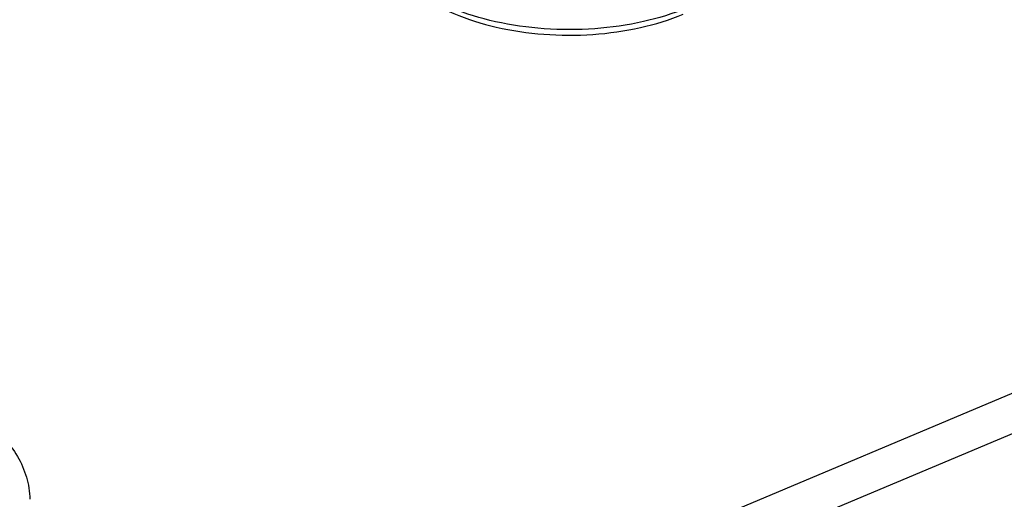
# Model space of a CAD drawing. Header units: millimetres. Extents: x 0 to 4620, y -1280 to 3267.
# Tile 55 of 103: x 2953 to 2998, y 2030 to 2052. Entities that reach past the tile are written whole.
import ezdxf

# ---------------------------------------------------------------- set-up
doc = ezdxf.new("R2010")
doc.units = ezdxf.units.MM
doc.header["$LTSCALE"] = 254.1
doc.layers.get('0').update_dxf_attribs({"linetype": 'CONTINUOUS'})

msp = doc.modelspace()

# ---------------------------------------------------------------- linework, layer by layer
at = {"color": 6, "linetype": 'Continuous'}
for p, q in [((2850.212, 1972.301), (3180.63, 2111.323)), ((2851.925, 1971.178), (3182.344, 2110.2))]:
    msp.add_line(p, q, dxfattribs=at)
for points, knots in [([(2969.393, 2055.328), (2969.433, 2055.09), (2969.574, 2054.617), (2970.08, 2053.718), (2971.105, 2052.737), (2972.72, 2051.862), (2974.658, 2051.255), (2976.806, 2050.942), (2979.029, 2050.936), (2981.182, 2051.238), (2982.544, 2051.654), (2983.174, 2051.918)], [0, 0, 0, 0, 0.046197, 0.093839, 0.196535, 0.313235, 0.443806, 0.58423, 0.728268, 0.868956, 1, 1, 1, 1]), ([(2983.337, 2052.199), (2982.698, 2051.93), (2981.308, 2051.506), (2979.108, 2051.194), (2976.828, 2051.193), (2974.625, 2051.503), (2972.653, 2052.102), (2971.251, 2052.841), (2970.385, 2053.557), (2969.897, 2054.113), (2969.555, 2054.703), (2969.428, 2055.122), (2969.393, 2055.328)], [0, 0, 0, 0, 0.132994, 0.277046, 0.424979, 0.569081, 0.702171, 0.818761, 0.870128, 0.916951, 0.959864, 1, 1, 1, 1])]:
    msp.add_open_spline(points, degree=3, knots=knots, dxfattribs=at)
at = {"color": 7, "linetype": 'Continuous'}
msp.add_open_spline([(2951.251, 2033.105), (2951.554, 2032.941), (2952.116, 2032.529), (2952.761, 2031.709), (2953.172, 2030.751), (2953.281, 2030.065), (2953.296, 2029.721)], degree=3, knots=[0, 0, 0, 0, 0.250081, 0.500014, 0.749793, 1, 1, 1, 1], dxfattribs=at)

doc.saveas('drawing.dxf')
